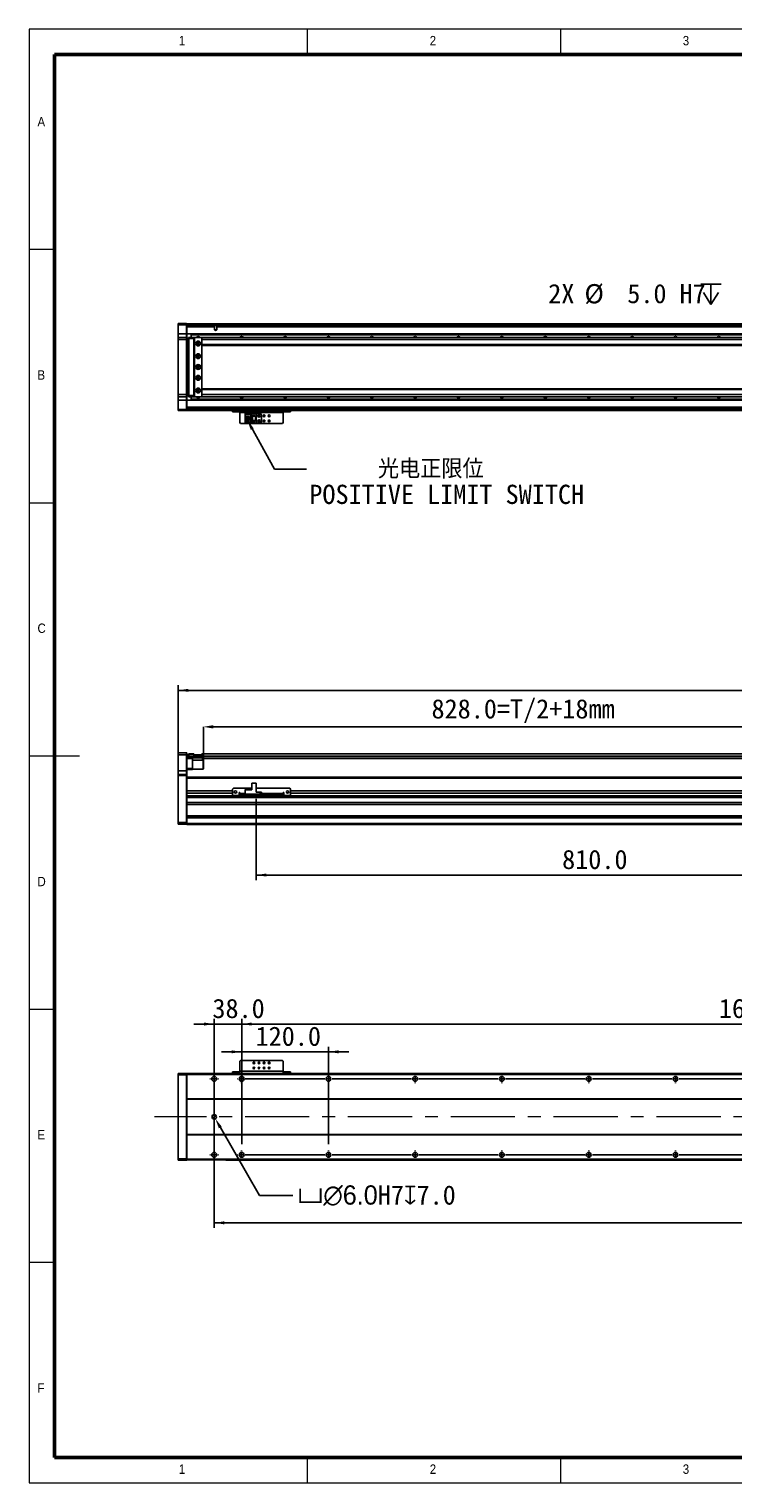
# Model space of a CAD drawing. Header units: millimetres. Extents: x 35 to 2905, y 35 to 2044.
# Tile 1 of 6: x 35 to 1009, y 35 to 2044. Entities that reach past the tile are written whole.
import ezdxf

# ---------------------------------------------------------------- set-up
doc = ezdxf.new("R2010")
doc.units = ezdxf.units.MM
doc.header["$LTSCALE"] = 7
doc.header["$PDSIZE"] = -1
doc.linetypes.add('CENTERX2', pattern=[20.32, 12.7, -2.54, 2.54, -2.54])
doc.layers.add('DIMNS', color=7, linetype='Continuous')
doc.styles.add('SLDTEXTSTYLE1', font='Gothic.ttf', dxfattribs={"width": 0.913})
doc.styles.add('SLDTEXTSTYLE8', font='txt')
doc.styles.add('SLDTEXTSTYLE9', font='txt', dxfattribs={"bigfont": 'bigfont'})
doc.dimstyles.new('SLDDIMSTYLE0', dxfattribs={"dimtxt": 26.6, "dimasz": 14, "dimexe": 0, "dimexo": 0.0625, "dimgap": 6.65, "dimtad": 2, "dimdec": 1, "dimrnd": 1e-09, "dimzin": 4, "dimdsep": 46, "dimtxsty": 'SLDTEXTSTYLE8', "dimsah": 1, "dimcen": 0.09, "dimadec": 0, "dimazin": 1, "dimtfac": 1, "dimtdec": 1, "dimtofl": 0, "dimtmove": 0, "dimatfit": 3, "dimfxl": 0, "dimfrac": 2, "dimtolj": 1, "dimtzin": 12, "dimarcsym": 0})
doc.dimstyles.new('SLDDIMSTYLE1', dxfattribs={"dimtxt": 26.6, "dimasz": 14, "dimexe": 0, "dimexo": 0.0625, "dimgap": 6.65, "dimtad": 2, "dimdec": 1, "dimrnd": 1e-09, "dimzin": 4, "dimdsep": 46, "dimtxsty": 'SLDTEXTSTYLE8', "dimsah": 1, "dimcen": 0.09, "dimadec": 0, "dimazin": 1, "dimtfac": 1, "dimtdec": 1, "dimtmove": 0, "dimatfit": 0, "dimfxl": 0, "dimfrac": 2, "dimtolj": 1, "dimtzin": 12, "dimarcsym": 0})
doc.dimstyles.new('SLDDIMSTYLE3', dxfattribs={"dimtxt": 0.18, "dimasz": 14, "dimexe": 0, "dimexo": 0.0625, "dimgap": 0, "dimtad": 0, "dimtih": 1, "dimtoh": 1, "dimdec": 0, "dimrnd": 1e-09, "dimzin": 0, "dimdsep": 46, "dimtxsty": 'Standard', "dimsah": 1, "dimcen": 0.09, "dimadec": 0, "dimazin": 0, "dimtfac": 14, "dimtdec": 0, "dimtofl": 0, "dimtmove": 0, "dimatfit": 3, "dimfxl": 0, "dimfrac": 2, "dimtolj": 1, "dimtzin": 0, "dimarcsym": 0})
doc.dimstyles.new('SLDDIMSTYLE4', dxfattribs={"dimtxt": 26.6, "dimasz": 14, "dimexe": 0, "dimexo": 0.0625, "dimgap": 6.65, "dimtad": 0, "dimtih": 1, "dimtoh": 1, "dimdec": 1, "dimrnd": 1e-09, "dimzin": 4, "dimdsep": 46, "dimtxsty": 'SLDTEXTSTYLE8', "dimsah": 1, "dimcen": 0, "dimadec": 0, "dimazin": 1, "dimtfac": 1, "dimtdec": 1, "dimtofl": 0, "dimtmove": 0, "dimatfit": 3, "dimfxl": 0, "dimfrac": 2, "dimtolj": 1, "dimtzin": 12, "dimarcsym": 0})

# ---------------------------------------------------------------- blocks, each defined once
blk = doc.blocks.new('_D')
at = {"layer": 'DIMNS'}
for p, q in [((241.1, 1021.4), (241.1, 1137.2)), ((241.1, 1130.2), (2097.1, 1130.2)), ((2097.1, 1021.4), (2097.1, 1137.2))]:
    blk.add_line(p, q, dxfattribs=at)
for points in [[(241.1, 1130.2), (255.1, 1128.1), (255.1, 1132.3)], [(2097.1, 1130.2), (2083.1, 1132.3), (2083.1, 1128.1)]]:
    blk.add_solid(points, dxfattribs=at)
at = {"layer": 'DIMNS', "insert": (1118.9, 1165.1), "char_height": 26.6, "attachment_point": 1, "style": 'SLDTEXTSTYLE8'}
blk.add_mtext('1856.0', dxfattribs=at)
blk = doc.blocks.new('_D_1')
at = {"layer": 'Defpoints', "color": 0}
for p in [(1104.1, 1079.8), (276.1, 1033.2), (1104.1, 1040)]:
    blk.add_point(p, dxfattribs=at)
at = {"layer": 'DIMNS', "color": 0, "lineweight": -2}
for p, q in [((276.1, 1033.3), (276.1, 1079.8)), ((290.1, 1079.8), (1090.1, 1079.8)), ((1104.1, 1040.1), (1104.1, 1079.8))]:
    blk.add_line(p, q, dxfattribs=at)
at = {"layer": 'DIMNS', "color": 0}
for points in [[(290.1, 1082.1), (290.1, 1077.5), (276.1, 1079.8)], [(1090.1, 1082.1), (1090.1, 1077.5), (1104.1, 1079.8)]]:
    blk.add_solid(points, dxfattribs=at)
at = {"layer": 'DIMNS', "color": 0, "insert": (718.3, 1118), "char_height": 26.6, "attachment_point": 2, "style": 'SLDTEXTSTYLE8'}
blk.add_mtext('\\A1;828.0=T/2+18mm', dxfattribs=at)
blk = doc.blocks.new('_D_4')
at = {"layer": 'DIMNS'}
for p, q in [((1159.1, 987.6), (1159.1, 868)), ((349.1, 980.5), (349.1, 868)), ((349.1, 875), (1159.1, 875))]:
    blk.add_line(p, q, dxfattribs=at)
for points in [[(349.1, 875), (363.1, 872.9), (363.1, 877.1)], [(1159.1, 875), (1145.1, 877.1), (1145.1, 872.9)]]:
    blk.add_solid(points, dxfattribs=at)
at = {"layer": 'DIMNS', "insert": (772.3, 909.9), "char_height": 26.6, "attachment_point": 1, "style": 'SLDTEXTSTYLE8'}
blk.add_mtext('810.0', dxfattribs=at)
blk = doc.blocks.new('_D_13')
at = {"layer": 'DIMNS'}
for p, q in [((291.1, 532), (291.1, 387.4)), ((2047.1, 526.4), (2047.1, 387.4)), ((291.1, 394.4), (2047.1, 394.4))]:
    blk.add_line(p, q, dxfattribs=at)
for points in [[(291.1, 394.4), (305.1, 392.3), (305.1, 396.5)], [(2047.1, 394.4), (2033.1, 396.5), (2033.1, 392.3)]]:
    blk.add_solid(points, dxfattribs=at)
at = {"layer": 'DIMNS', "insert": (1133.8, 429.3), "char_height": 26.6, "attachment_point": 1, "style": 'SLDTEXTSTYLE8'}
blk.add_mtext('1756.0', dxfattribs=at)
blk = doc.blocks.new('_D_15')
at = {"layer": 'Defpoints', "color": 0}
for p in [(289.6, 543.5), (292.6, 538.3)]:
    blk.add_point(p, dxfattribs=at)
at = {"layer": 'DIMNS', "color": 0, "lineweight": -2}
for p, q in [((353.7, 432.4), (299.6, 526.1)), ((399.9, 432.4), (353.7, 432.4))]:
    blk.add_line(p, q, dxfattribs=at)
at = {"layer": 'DIMNS', "color": 0}
blk.add_solid([(301.6, 527.3), (297.5, 525), (292.6, 538.3)], dxfattribs=at)
at = {"layer": 'DIMNS', "color": 0, "insert": (406.5, 446.2), "char_height": 26.6, "attachment_point": 1, "style": 'SLDTEXTSTYLE8'}
blk.add_mtext('\\A1;{\\fGDT|b0|i0|c134|p2;v\\fMS PGothic|b0|i0|c128|p34;∅6.0}H7{\\fGDT|b0|i0|c134|p2;x}7.0', dxfattribs=at)
blk = doc.blocks.new('_D_18')
at = {"layer": 'DIMNS'}
for p, q in [((329.1, 608.1), (329.1, 676.1)), ((329.1, 669.1), (2009.1, 669.1)), ((2009.1, 608.1), (2009.1, 676.1))]:
    blk.add_line(p, q, dxfattribs=at)
for points in [[(329.1, 669.1), (343.1, 667), (343.1, 671.2)], [(2009.1, 669.1), (1995.1, 671.2), (1995.1, 667)]]:
    blk.add_solid(points, dxfattribs=at)
at = {"layer": 'DIMNS', "char_height": 26.6, "attachment_point": 1, "style": 'SLDTEXTSTYLE8'}
for s, insert in [('1680.0', (989.1, 704)), ('=14×120.0(PITCH)', (1093.1, 704))]:
    blk.add_mtext(s, dxfattribs=dict(at, insert=insert))
blk = doc.blocks.new('_D_19')
at = {"layer": 'DIMNS'}
for p, q in [((291.1, 669.1), (263.1, 669.1)), ((291.1, 503.1), (291.1, 676.1)), ((329.1, 669.1), (291.1, 669.1)), ((329.1, 503.1), (329.1, 676.1)), ((329.1, 669.1), (357.1, 669.1))]:
    blk.add_line(p, q, dxfattribs=at)
for points in [[(291.1, 669.1), (277.1, 671.2), (277.1, 667)], [(329.1, 669.1), (343.1, 667), (343.1, 671.2)]]:
    blk.add_solid(points, dxfattribs=at)
at = {"layer": 'DIMNS', "insert": (288.6, 704), "char_height": 26.6, "attachment_point": 1, "style": 'SLDTEXTSTYLE8'}
blk.add_mtext('38.0', dxfattribs=at)
blk = doc.blocks.new('_D_21')
at = {"layer": 'DIMNS'}
for p, q in [((329.1, 630.7), (301.1, 630.7)), ((329.1, 503.1), (329.1, 637.7)), ((329.1, 630.7), (449.1, 630.7)), ((449.1, 503.1), (449.1, 637.7)), ((449.1, 630.7), (477.1, 630.7))]:
    blk.add_line(p, q, dxfattribs=at)
for points in [[(329.1, 630.7), (315.1, 632.8), (315.1, 628.6)], [(449.1, 630.7), (463.1, 628.6), (463.1, 632.8)]]:
    blk.add_solid(points, dxfattribs=at)
at = {"layer": 'DIMNS', "insert": (348.3, 665.6), "char_height": 26.6, "attachment_point": 1, "style": 'SLDTEXTSTYLE8'}
blk.add_mtext('120.0', dxfattribs=at)
blk = doc.blocks.new('SW_CENTERMARKSYMBOL_1')
at = {"layer": 'DIMNS', "color": 0}
for p, q in [((-5.08, 105), (-5.84, 105)), ((0, 105), (-2.54, 105)), ((0, 110.08), (0, 110.84)), ((0, 105), (0, 107.54)), ((0, 105), (0, 102.46)), ((0, 105), (2.54, 105)), ((5.08, 105), (5.84, 105)), ((152.92, 105), (152.16, 105)), ((158, 105), (155.46, 105)), ((158, 110.08), (158, 110.84)), ((158, 105), (158, 107.54)), ((158, 105), (158, 102.46)), ((158, 105), (160.54, 105)), ((163.08, 105), (163.84, 105)), ((0, 99.92), (0, 99.16)), ((158, 99.92), (158, 99.16)), ((-5.08, 0), (-5.84, 0)), ((0, 0), (-2.54, 0)), ((0, 5.08), (0, 5.84)), ((0, 0), (0, 2.54)), ((0, 0), (0, -2.54)), ((0, 0), (2.54, 0)), ((5.08, 0), (5.84, 0)), ((0, -5.08), (0, -5.84))]:
    blk.add_line(p, q, dxfattribs=at)
blk = doc.blocks.new('SW_CENTERMARKSYMBOL_2')
at = {"layer": 'DIMNS', "color": 0}
for p, q in [((-125.08, 0), (-125.84, 0)), ((-120, 0), (-122.54, 0)), ((-120, 5.08), (-120, 5.84)), ((-120, 0), (-120, 2.54)), ((-120, 0), (-120, -2.54)), ((-120, 0), (-117.46, 0)), ((-114.92, 0), (-5.08, 0)), ((-5.08, 0), (-5.84, 0)), ((0, 0), (-2.54, 0)), ((0, 0), (-2.54, 0)), ((0, 5.08), (0, 5.84)), ((0, 0), (0, 2.54)), ((0, 0), (0, 2.54)), ((0, 0), (0, -2.54)), ((0, 0), (2.54, 0)), ((0, 0), (0, -2.54)), ((0, 0), (2.54, 0)), ((5.08, 0), (5.84, 0)), ((5.08, 0), (114.92, 0)), ((114.92, 0), (114.16, 0)), ((120, 0), (117.46, 0)), ((120, 0), (117.46, 0)), ((120, 0), (117.46, 0)), ((120, 5.08), (120, 5.84)), ((120, 0), (120, 2.54)), ((120, 0), (120, 2.54)), ((120, 0), (120, 2.54)), ((120, 0), (120, -2.54)), ((120, 0), (122.54, 0)), ((120, 0), (120, -2.54)), ((120, 0), (122.54, 0)), ((120, 0), (120, -2.54)), ((120, 0), (122.54, 0)), ((125.08, 0), (125.84, 0)), ((125.08, 0), (234.92, 0)), ((234.92, 0), (234.16, 0)), ((240, 0), (237.46, 0)), ((240, 0), (237.46, 0)), ((240, 0), (237.46, 0)), ((240, 0), (237.46, 0)), ((240, 5.08), (240, 5.84)), ((240, 0), (240, 2.54)), ((240, 0), (240, 2.54)), ((240, 0), (240, 2.54)), ((240, 0), (240, 2.54)), ((240, 0), (240, -2.54)), ((240, 0), (242.54, 0)), ((240, 0), (240, -2.54)), ((240, 0), (242.54, 0)), ((240, 0), (240, -2.54)), ((240, 0), (242.54, 0)), ((240, 0), (240, -2.54)), ((240, 0), (242.54, 0)), ((245.08, 0), (245.84, 0)), ((245.08, 0), (354.92, 0)), ((354.92, 0), (354.16, 0)), ((360, 0), (357.46, 0)), ((360, 0), (357.46, 0)), ((360, 0), (357.46, 0)), ((360, 0), (357.46, 0)), ((360, 0), (357.46, 0)), ((360, 5.08), (360, 5.84)), ((360, 0), (360, 2.54)), ((360, 0), (360, 2.54)), ((360, 0), (360, 2.54)), ((360, 0), (360, 2.54)), ((360, 0), (360, 2.54)), ((360, 0), (360, -2.54)), ((360, 0), (362.54, 0)), ((360, 0), (360, -2.54)), ((360, 0), (362.54, 0)), ((360, 0), (360, -2.54)), ((360, 0), (362.54, 0)), ((360, 0), (360, -2.54)), ((360, 0), (362.54, 0)), ((360, 0), (360, -2.54)), ((360, 0), (362.54, 0)), ((365.08, 0), (365.84, 0)), ((365.08, 0), (474.92, 0)), ((474.92, 0), (474.16, 0)), ((480, 0), (477.46, 0)), ((480, 0), (477.46, 0)), ((480, 0), (477.46, 0)), ((480, 0), (477.46, 0)), ((480, 0), (477.46, 0)), ((480, 0), (477.46, 0)), ((480, 5.08), (480, 5.84)), ((480, 0), (480, 2.54)), ((480, 0), (480, 2.54)), ((480, 0), (480, 2.54)), ((480, 0), (480, 2.54)), ((480, 0), (480, 2.54)), ((480, 0), (480, 2.54)), ((480, 0), (480, -2.54)), ((480, 0), (482.54, 0)), ((480, 0), (480, -2.54)), ((480, 0), (482.54, 0)), ((480, 0), (480, -2.54)), ((480, 0), (482.54, 0)), ((480, 0), (480, -2.54)), ((480, 0), (482.54, 0)), ((480, 0), (480, -2.54)), ((480, 0), (482.54, 0)), ((480, 0), (480, -2.54)), ((480, 0), (482.54, 0)), ((485.08, 0), (485.84, 0)), ((485.08, 0), (594.92, 0)), ((-120, -5.08), (-120, -5.84)), ((0, -5.08), (0, -5.84)), ((120, -5.08), (120, -5.84)), ((240, -5.08), (240, -5.84)), ((360, -5.08), (360, -5.84)), ((480, -5.08), (480, -5.84))]:
    blk.add_line(p, q, dxfattribs=at)
blk = doc.blocks.new('SW_CENTERMARKSYMBOL_3')
at = {"layer": 'DIMNS', "color": 0}
for p, q in [((-245.08, 0), (-245.84, 0)), ((-240, 0), (-242.54, 0)), ((-240, 5.08), (-240, 5.84)), ((-240, 0), (-240, 2.54)), ((-240, 0), (-240, -2.54)), ((-240, 0), (-237.46, 0)), ((-234.92, 0), (-125.08, 0)), ((-125.08, 0), (-125.84, 0)), ((-120, 0), (-122.54, 0)), ((-120, 0), (-122.54, 0)), ((-120, 5.08), (-120, 5.84)), ((-120, 0), (-120, 2.54)), ((-120, 0), (-120, 2.54)), ((-120, 0), (-120, -2.54)), ((-120, 0), (-117.46, 0)), ((-120, 0), (-120, -2.54)), ((-120, 0), (-117.46, 0)), ((-114.92, 0), (-114.16, 0)), ((-114.92, 0), (-5.08, 0)), ((-5.08, 0), (-5.84, 0)), ((0, 0), (-2.54, 0)), ((0, 0), (-2.54, 0)), ((0, 0), (-2.54, 0)), ((0, 5.08), (0, 5.84)), ((0, 0), (0, 2.54)), ((0, 0), (0, 2.54)), ((0, 0), (0, 2.54)), ((0, 0), (0, -2.54)), ((0, 0), (2.54, 0)), ((0, 0), (0, -2.54)), ((0, 0), (2.54, 0)), ((0, 0), (0, -2.54)), ((0, 0), (2.54, 0)), ((5.08, 0), (5.84, 0)), ((5.08, 0), (114.92, 0)), ((114.92, 0), (114.16, 0)), ((120, 0), (117.46, 0)), ((120, 0), (117.46, 0)), ((120, 0), (117.46, 0)), ((120, 0), (117.46, 0)), ((120, 5.08), (120, 5.84)), ((120, 0), (120, 2.54)), ((120, 0), (120, 2.54)), ((120, 0), (120, 2.54)), ((120, 0), (120, 2.54)), ((120, 0), (120, -2.54)), ((120, 0), (122.54, 0)), ((120, 0), (120, -2.54)), ((120, 0), (122.54, 0)), ((120, 0), (120, -2.54)), ((120, 0), (122.54, 0)), ((120, 0), (120, -2.54)), ((120, 0), (122.54, 0)), ((125.08, 0), (125.84, 0)), ((125.08, 0), (234.92, 0)), ((234.92, 0), (234.16, 0)), ((240, 0), (237.46, 0)), ((240, 0), (237.46, 0)), ((240, 0), (237.46, 0)), ((240, 0), (237.46, 0)), ((240, 0), (237.46, 0)), ((240, 5.08), (240, 5.84)), ((240, 0), (240, 2.54)), ((240, 0), (240, 2.54)), ((240, 0), (240, 2.54)), ((240, 0), (240, 2.54)), ((240, 0), (240, 2.54)), ((240, 0), (240, -2.54)), ((240, 0), (242.54, 0)), ((240, 0), (240, -2.54)), ((240, 0), (242.54, 0)), ((240, 0), (240, -2.54)), ((240, 0), (242.54, 0)), ((240, 0), (240, -2.54)), ((240, 0), (242.54, 0)), ((240, 0), (240, -2.54)), ((240, 0), (242.54, 0)), ((245.08, 0), (245.84, 0)), ((245.08, 0), (354.92, 0)), ((354.92, 0), (354.16, 0)), ((360, 0), (357.46, 0)), ((360, 0), (357.46, 0)), ((360, 0), (357.46, 0)), ((360, 0), (357.46, 0)), ((360, 0), (357.46, 0)), ((360, 0), (357.46, 0)), ((360, 5.08), (360, 5.84)), ((360, 0), (360, 2.54)), ((360, 0), (360, 2.54)), ((360, 0), (360, 2.54)), ((360, 0), (360, 2.54)), ((360, 0), (360, 2.54)), ((360, 0), (360, 2.54)), ((360, 0), (360, -2.54)), ((360, 0), (362.54, 0)), ((360, 0), (360, -2.54)), ((360, 0), (362.54, 0)), ((360, 0), (360, -2.54)), ((360, 0), (362.54, 0)), ((360, 0), (360, -2.54)), ((360, 0), (362.54, 0)), ((360, 0), (360, -2.54)), ((360, 0), (362.54, 0)), ((360, 0), (360, -2.54)), ((360, 0), (362.54, 0)), ((365.08, 0), (365.84, 0)), ((365.08, 0), (474.92, 0)), ((-240, -5.08), (-240, -5.84)), ((-120, -5.08), (-120, -5.84)), ((0, -5.08), (0, -5.84)), ((120, -5.08), (120, -5.84)), ((240, -5.08), (240, -5.84)), ((360, -5.08), (360, -5.84))]:
    blk.add_line(p, q, dxfattribs=at)
blk = doc.blocks.new('SW_DOWELSYMBOL_0')
at = {"linetype": 'Continuous', "lineweight": 18}
h = blk.add_hatch(color=0, dxfattribs=at)
edge = h.paths.add_edge_path(flags=0)
edge.add_arc((0, 0), 3, 180, 270)
edge.add_line((0, -3), (0, 0))
edge.add_line((0, 0), (-3, 0))
h = blk.add_hatch(color=0, dxfattribs=at)
edge = h.paths.add_edge_path(flags=0)
edge.add_arc((0, 0), 3, 0, 90)
edge.add_line((0, 3), (0, 0))
edge.add_line((0, 0), (3, 0))
at = {"layer": 'DIMNS', "color": 0}
blk.add_circle((0, 0), 3, dxfattribs=at)
blk = doc.blocks.new('SW_SYMBOL_HOLE_DEPTH')
at = {"layer": 'DIMNS', "color": 0}
for p, q in [((0, 6125), (5600, 6125)), ((2800, 6125), (2800, 525)), ((700, 3885), (2800, 525)), ((4900, 3885), (2800, 525))]:
    blk.add_line(p, q, dxfattribs=at)
blk = doc.blocks.new('_D_23')
at = {"layer": 'DIMNS'}
for p, q in [((1087.1, 1678.4), (1059.1, 1678.4)), ((1154.6, 1628.5), (1087.1, 1678.4))]:
    blk.add_line(p, q, dxfattribs=at)
blk.add_solid([(1154.6, 1628.5), (1144.6, 1638.5), (1142.1, 1635.1)], dxfattribs=at)
at = {"layer": 'DIMNS', "xscale": 0.004985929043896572, "yscale": 0.004985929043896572, "zscale": 0.004985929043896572}
blk.add_blockref('SW_SYMBOL_HOLE_DEPTH', (964.2, 1660.8), dxfattribs=at)
at = {"layer": 'DIMNS', "char_height": 26.6, "attachment_point": 1, "style": 'SLDTEXTSTYLE8'}
for s, insert in [('2X ', (753.1, 1691.8)), ('%%c', (803.2, 1691.6)), (' 5.0 H7 ', (844.3, 1691.8)), (' 7.0', (1003.1, 1691.8))]:
    blk.add_mtext(s, dxfattribs=dict(at, insert=insert))
blk = doc.blocks.new('SW_NOTE_5')
at = {"layer": 'DIMNS', "color": 0, "char_height": 26.6, "attachment_point": 1}
for s, insert, style in [('    光电正限位', (3.9, 13.8), 'SLDTEXTSTYLE9'), ('POSITIVE LIMIT SWITCH', (3.9, -21.4), 'SLDTEXTSTYLE8')]:
    blk.add_mtext(s, dxfattribs=dict(at, insert=insert, style=style))

msp = doc.modelspace()

# ---------------------------------------------------------------- linework, layer by layer
at = {"color": 7, "linetype": 'Continuous', "lineweight": 18}
for p, q in [((2905, 2044), (35, 2044)), ((35, 2044), (35, 35)), ((420, 2009), (420, 2044)), ((770, 2044), (770, 2009)), ((70, 2009), (2870, 2009)), ((70, 2009), (70, 70)), ((70, 1739.5), (35, 1739.5)), ((35, 1389.5), (70, 1389.5)), ((35, 1039.5), (105, 1039.5)), ((35, 689.5), (70, 689.5)), ((70, 339.5), (35, 339.5)), ((70, 70), (2870, 70)), ((420, 35), (420, 70)), ((770, 70), (770, 35)), ((861, 70), (2870, 70)), ((35, 35), (2905, 35))]:
    msp.add_line(p, q, dxfattribs=at)
at = {"color": 7, "linetype": 'Continuous', "lineweight": 50}
for p, q in [((2870, 2009), (70, 2009)), ((70, 2009), (70, 70)), ((70, 70), (2870, 70))]:
    msp.add_line(p, q, dxfattribs=at)
at = {"color": 7, "linetype": 'Continuous', "lineweight": 25}
for p, q in [((241.06, 1636.68), (241.36, 1636.98)), ((241.06, 1635.48), (241.06, 1636.68)), ((241.06, 1635.48), (241.36, 1635.48)), ((241.06, 1622.98), (241.06, 1635.48)), ((241.36, 1636.98), (241.36, 1635.48)), ((241.36, 1636.98), (252.76, 1636.98)), ((241.36, 1635.48), (241.36, 1622.98)), ((252.76, 1635.48), (241.36, 1635.48)), ((252.76, 1635.48), (252.76, 1636.98)), ((252.76, 1636.98), (253.06, 1636.68)), ((252.76, 1622.98), (252.76, 1635.48)), ((252.76, 1635.48), (253.06, 1635.48)), ((253.06, 1636.68), (253.06, 1635.48)), ((253.06, 1636.48), (1129.56, 1636.48)), ((253.06, 1635.48), (253.06, 1622.98)), ((1129.56, 1634.49), (253.06, 1634.49)), ((291.42, 1632.49), (253.06, 1632.49)), ((291.42, 1628.38), (291.42, 1632.49)), ((294.7, 1628.38), (291.42, 1628.38)), ((294.7, 1632.49), (294.7, 1628.38)), ((307.06, 1636.78), (1129.56, 1636.78)), ((307.06, 1636.78), (307.06, 1636.58)), ((307.06, 1636.58), (1129.56, 1636.58)), ((307.06, 1636.48), (307.06, 1636.58)), ((241.06, 1622.98), (241.36, 1622.98)), ((241.06, 1617.68), (241.06, 1622.98)), ((241.36, 1617.98), (241.06, 1617.68)), ((241.06, 1614.98), (241.06, 1617.68)), ((241.06, 1538.98), (241.06, 1614.98)), ((241.36, 1614.98), (241.06, 1614.98)), ((241.36, 1622.98), (241.36, 1617.98)), ((252.76, 1622.98), (241.36, 1622.98)), ((241.36, 1617.98), (241.36, 1614.98)), ((241.36, 1617.98), (252.76, 1617.98)), ((241.36, 1614.98), (241.36, 1538.98)), ((252.76, 1614.98), (241.36, 1614.98)), ((252.76, 1617.98), (252.76, 1622.98)), ((252.76, 1622.98), (253.06, 1622.98)), ((252.76, 1614.98), (252.76, 1617.98)), ((252.76, 1617.98), (253.06, 1617.68)), ((252.76, 1538.98), (252.76, 1614.98)), ((252.76, 1614.98), (253.06, 1614.98)), ((259.06, 1622.99), (253.06, 1622.99)), ((253.06, 1622.98), (253.06, 1617.68)), ((253.06, 1617.68), (253.06, 1614.98)), ((253.06, 1616.48), (255.56, 1616.48)), ((255.56, 1615.48), (253.06, 1615.48)), ((253.06, 1614.98), (253.06, 1538.98)), ((255.56, 1617.68), (255.86, 1617.98)), ((255.56, 1616.48), (255.56, 1617.68)), ((255.56, 1537.48), (255.56, 1616.48)), ((255.56, 1616.48), (255.86, 1616.48)), ((255.86, 1617.98), (255.86, 1616.48)), ((255.86, 1617.98), (263.06, 1617.98)), ((255.86, 1616.48), (255.86, 1537.48)), ((263.06, 1616.48), (255.86, 1616.48)), ((259.06, 1622.99), (1104.06, 1622.99)), ((259.06, 1622.99), (259.06, 1622.7)), ((259.06, 1622.7), (1104.06, 1622.7)), ((259.06, 1622.7), (259.06, 1621.8)), ((259.06, 1621.8), (1104.06, 1621.8)), ((259.06, 1621.8), (259.06, 1621.5)), ((259.06, 1621.5), (1104.06, 1621.5)), ((259.06, 1621.5), (259.06, 1617.98)), ((263.06, 1617.98), (263.06, 1616.48)), ((263.06, 1617.98), (264.56, 1617.98)), ((264.26, 1617.68), (263.06, 1617.68)), ((263.06, 1616.48), (263.06, 1537.48)), ((264.06, 1615.98), (263.56, 1615.98)), ((263.56, 1615.98), (263.56, 1537.98)), ((264.56, 1617.98), (264.06, 1617.48)), ((264.06, 1617.48), (264.06, 1536.48)), ((273.56, 1617.98), (264.56, 1617.98)), ((270.21, 1609.98), (267.92, 1609.98)), ((274.06, 1617.48), (273.56, 1617.98)), ((2064.56, 1617.98), (274.06, 1617.98)), ((274.06, 1617.98), (274.06, 1617.48)), ((274.06, 1617.35), (274.06, 1617.48)), ((274.06, 1617.35), (274.06, 1614.98)), ((2065.06, 1614.98), (274.06, 1614.98)), ((274.06, 1614.98), (274.06, 1607.98)), ((2065.06, 1607.98), (274.06, 1607.98)), ((274.06, 1607.98), (274.06, 1606.98)), ((253.06, 1592.48), (255.56, 1592.48)), ((255.56, 1591.48), (253.06, 1591.48)), ((274.06, 1606.98), (2065.06, 1606.98)), ((274.06, 1546.98), (274.06, 1606.98)), ((253.06, 1562.48), (255.56, 1562.48)), ((255.56, 1561.48), (253.06, 1561.48)), ((2065.06, 1546.98), (274.06, 1546.98)), ((274.06, 1545.98), (274.06, 1546.98)), ((241.06, 1536.28), (241.06, 1538.98)), ((241.36, 1538.98), (241.06, 1538.98)), ((241.36, 1535.98), (241.06, 1536.28)), ((241.06, 1530.98), (241.06, 1536.28)), ((241.36, 1530.98), (241.06, 1530.98)), ((241.06, 1518.48), (241.06, 1530.98)), ((241.36, 1538.98), (241.36, 1535.98)), ((241.36, 1538.98), (252.76, 1538.98)), ((252.76, 1535.98), (241.36, 1535.98)), ((241.36, 1535.98), (241.36, 1530.98)), ((252.76, 1530.98), (241.36, 1530.98)), ((241.36, 1530.98), (241.36, 1518.48)), ((252.76, 1535.98), (252.76, 1538.98)), ((252.76, 1538.98), (253.06, 1538.98)), ((252.76, 1535.98), (253.06, 1536.28)), ((252.76, 1530.98), (252.76, 1535.98)), ((253.06, 1530.98), (252.76, 1530.98)), ((252.76, 1518.48), (252.76, 1530.98)), ((253.06, 1538.98), (253.06, 1536.28)), ((253.06, 1538.48), (255.56, 1538.48)), ((255.56, 1537.48), (253.06, 1537.48)), ((253.06, 1536.28), (253.06, 1530.98)), ((253.06, 1530.98), (253.06, 1518.48)), ((259.06, 1530.98), (253.06, 1530.98)), ((255.56, 1536.28), (255.56, 1537.48)), ((255.56, 1537.48), (255.86, 1537.48)), ((255.56, 1536.28), (255.86, 1535.98)), ((255.86, 1537.48), (255.86, 1535.98)), ((255.86, 1537.48), (263.06, 1537.48)), ((263.06, 1535.98), (255.86, 1535.98)), ((259.06, 1535.98), (259.06, 1532.46)), ((259.06, 1532.46), (1104.06, 1532.46)), ((259.06, 1532.46), (259.06, 1532.17)), ((259.06, 1532.17), (1104.06, 1532.17)), ((259.06, 1532.17), (259.06, 1531.27)), ((259.06, 1531.27), (1104.06, 1531.27)), ((259.06, 1531.27), (259.06, 1530.98)), ((259.06, 1530.98), (1104.06, 1530.98)), ((263.06, 1537.48), (263.06, 1535.98)), ((263.06, 1536.28), (264.26, 1536.28)), ((264.56, 1535.98), (263.06, 1535.98)), ((263.56, 1537.98), (264.06, 1537.98)), ((264.06, 1536.48), (264.56, 1535.98)), ((264.56, 1535.98), (273.56, 1535.98)), ((267.92, 1543.98), (270.21, 1543.98)), ((273.56, 1535.98), (274.06, 1536.48)), ((274.06, 1545.98), (2065.06, 1545.98)), ((274.06, 1538.98), (274.06, 1545.98)), ((274.06, 1538.98), (2065.06, 1538.98)), ((274.06, 1536.62), (274.06, 1538.98)), ((274.06, 1536.48), (274.06, 1536.62)), ((274.06, 1535.98), (274.06, 1536.48)), ((274.06, 1535.98), (2064.56, 1535.98)), ((241.36, 1518.48), (241.06, 1518.48)), ((241.06, 1517.28), (241.06, 1518.48)), ((241.36, 1516.98), (241.06, 1517.28)), ((241.36, 1518.48), (241.36, 1516.98)), ((241.36, 1518.48), (252.76, 1518.48)), ((252.76, 1516.98), (241.36, 1516.98)), ((252.76, 1516.98), (252.76, 1518.48)), ((253.06, 1518.48), (252.76, 1518.48)), ((253.06, 1517.28), (252.76, 1516.98)), ((1159.06, 1519.48), (253.06, 1519.48)), ((253.06, 1518.48), (253.06, 1517.28)), ((253.06, 1517.28), (253.06, 1516.98)), ((1159.06, 1516.98), (253.06, 1516.98)), ((316.56, 1514.98), (316.56, 1516.98)), ((317.56, 1514.98), (316.56, 1514.98)), ((317.56, 1516.98), (317.56, 1514.98)), ((395.56, 1514.98), (317.56, 1514.98)), ((326.56, 1514.98), (326.56, 1513.98)), ((326.56, 1513.98), (386.56, 1513.98)), ((326.56, 1500.18), (326.56, 1513.98)), ((333.86, 1511.88), (333.86, 1512.68)), ((333.86, 1512.68), (343.06, 1512.68)), ((342.16, 1511.88), (333.86, 1511.88)), ((333.86, 1511.88), (333.86, 1511.38)), ((341.66, 1511.38), (333.86, 1511.38)), ((333.86, 1508.78), (333.86, 1511.38)), ((333.86, 1508.78), (340.06, 1508.78)), ((333.86, 1503.18), (333.86, 1508.78)), ((335.16, 1503.18), (335.16, 1508.78)), ((335.66, 1508.43), (335.66, 1508.78)), ((340.06, 1508.43), (335.66, 1508.43)), ((335.66, 1503.53), (335.66, 1508.43)), ((336.62, 1506.78), (336.62, 1505.18)), ((338.46, 1506.78), (336.62, 1506.78)), ((338.46, 1506.78), (338.46, 1505.18)), ((340.06, 1508.78), (340.06, 1503.18)), ((341.66, 1511.38), (342.16, 1511.88)), ((341.66, 1500.58), (341.66, 1511.38)), ((342.16, 1500.08), (342.16, 1511.88)), ((343.06, 1512.68), (343.06, 1508.98)), ((343.06, 1512.68), (349.06, 1512.68)), ((343.06, 1508.98), (349.06, 1508.98)), ((343.06, 1508.98), (343.06, 1502.98)), ((343.56, 1508.98), (343.56, 1502.98)), ((343.86, 1508.98), (343.86, 1502.98)), ((345.46, 1511.18), (345.66, 1511.18)), ((346.06, 1509.98), (345.46, 1511.18)), ((345.66, 1511.58), (346.46, 1511.58)), ((345.66, 1511.18), (345.66, 1511.58)), ((346.66, 1511.18), (346.06, 1509.98)), ((346.46, 1511.58), (346.46, 1511.18)), ((346.46, 1511.18), (346.66, 1511.18)), ((348.26, 1502.98), (348.26, 1508.98)), ((348.56, 1502.98), (348.56, 1508.98)), ((349.06, 1512.68), (349.06, 1508.98)), ((349.06, 1512.68), (354.56, 1512.68)), ((349.06, 1508.98), (349.06, 1502.98)), ((356.56, 1510.68), (356.56, 1501.28)), ((386.56, 1513.98), (386.56, 1514.98)), ((386.56, 1513.98), (386.56, 1500.18)), ((395.56, 1514.98), (395.56, 1516.98)), ((396.56, 1514.98), (395.56, 1514.98)), ((396.56, 1516.98), (396.56, 1514.98)), ((326.56, 1500.18), (327.56, 1499.18)), ((385.56, 1499.18), (327.56, 1499.18)), ((340.06, 1503.18), (333.86, 1503.18)), ((333.86, 1500.58), (333.86, 1503.18)), ((333.86, 1500.58), (341.66, 1500.58)), ((333.86, 1500.58), (333.86, 1500.08)), ((333.86, 1500.08), (342.16, 1500.08)), ((333.86, 1499.28), (333.86, 1500.08)), ((343.06, 1499.28), (333.86, 1499.28)), ((335.66, 1503.18), (335.66, 1503.53)), ((335.66, 1503.53), (340.06, 1503.53)), ((336.62, 1505.18), (338.46, 1505.18)), ((342.16, 1500.08), (341.66, 1500.58)), ((343.06, 1502.98), (343.06, 1499.28)), ((349.06, 1502.98), (343.06, 1502.98)), ((349.06, 1499.28), (343.06, 1499.28)), ((345.46, 1501.58), (345.66, 1501.58)), ((346.06, 1500.38), (345.46, 1501.58)), ((345.66, 1501.98), (346.46, 1501.98)), ((345.66, 1501.58), (345.66, 1501.98)), ((346.66, 1501.58), (346.06, 1500.38)), ((346.46, 1501.98), (346.46, 1501.58)), ((346.46, 1501.58), (346.66, 1501.58)), ((349.06, 1502.98), (349.06, 1499.28)), ((354.56, 1499.28), (349.06, 1499.28)), ((385.56, 1499.18), (386.56, 1500.18)), ((241.36, 1044.03), (241.06, 1043.73)), ((241.06, 1041.03), (241.06, 1043.73)), ((241.36, 1041.03), (241.06, 1041.03)), ((241.06, 1019.03), (241.06, 1041.03)), ((241.36, 1044.03), (241.36, 1041.03)), ((241.36, 1044.03), (252.76, 1044.03)), ((241.36, 1041.03), (241.36, 1019.03)), ((252.76, 1041.03), (241.36, 1041.03)), ((252.76, 1041.03), (252.76, 1044.03)), ((252.76, 1044.03), (253.06, 1043.73)), ((252.76, 1019.03), (252.76, 1041.03)), ((252.76, 1041.03), (253.06, 1041.03)), ((253.06, 1043.73), (253.06, 1041.03)), ((253.06, 1041.03), (253.06, 1019.03)), ((253.06, 1037.03), (255.86, 1037.03)), ((261.06, 1036.03), (253.06, 1036.03)), ((255.56, 1042.23), (255.86, 1042.53)), ((255.56, 1041.03), (255.56, 1042.23)), ((255.56, 1038.53), (255.56, 1041.03)), ((255.56, 1041.03), (255.86, 1041.03)), ((255.56, 1037.33), (255.56, 1038.53)), ((255.86, 1038.53), (255.56, 1038.53)), ((255.86, 1037.03), (255.56, 1037.33)), ((255.86, 1042.53), (255.86, 1041.03)), ((255.86, 1042.53), (263.06, 1042.53)), ((255.86, 1041.03), (255.86, 1038.53)), ((263.06, 1041.03), (255.86, 1041.03)), ((255.86, 1038.53), (255.86, 1037.03)), ((255.86, 1038.53), (273.26, 1038.53)), ((273.26, 1037.03), (255.86, 1037.03)), ((261.06, 1037.03), (261.06, 1036.03)), ((261.06, 1036.03), (261.06, 1022.03)), ((275.76, 1033.53), (261.06, 1033.53)), ((263.06, 1042.53), (263.06, 1041.03)), ((263.06, 1038.73), (263.06, 1041.03)), ((263.06, 1039.03), (273.26, 1039.03)), ((273.26, 1038.73), (263.06, 1038.73)), ((263.56, 1039.03), (263.56, 1039.23)), ((263.56, 1039.23), (264.06, 1039.23)), ((264.06, 1039.23), (264.06, 1041.23)), ((264.06, 1041.23), (264.56, 1041.23)), ((264.56, 1039.23), (264.06, 1039.23)), ((264.56, 1041.23), (264.56, 1039.23)), ((264.56, 1041.23), (273.56, 1041.23)), ((264.56, 1039.23), (273.56, 1039.23)), ((273.26, 1039.03), (273.26, 1038.73)), ((273.26, 1039.03), (273.56, 1038.73)), ((273.26, 1039.03), (274.06, 1039.03)), ((273.26, 1038.53), (273.26, 1038.73)), ((273.26, 1038.73), (273.56, 1038.73)), ((273.26, 1037.03), (273.26, 1038.53)), ((273.26, 1038.53), (273.56, 1038.53)), ((273.26, 1037.03), (273.56, 1037.33)), ((273.56, 1039.23), (273.56, 1041.23)), ((273.56, 1041.23), (274.06, 1041.23)), ((274.06, 1039.23), (273.56, 1039.23)), ((273.56, 1038.73), (273.56, 1038.53)), ((273.56, 1038.53), (273.56, 1037.33)), ((274.06, 1042.38), (2065.06, 1042.38)), ((274.06, 1041.23), (274.06, 1042.38)), ((274.06, 1041.23), (274.06, 1041.04)), ((274.06, 1039.38), (274.06, 1041.04)), ((274.06, 1038.88), (274.06, 1039.38)), ((274.06, 1035.88), (274.06, 1038.88)), ((274.06, 1035.88), (1104.06, 1035.88)), ((276.06, 1033.23), (275.76, 1033.53)), ((275.76, 1021.92), (275.76, 1033.53)), ((276.06, 1033.23), (276.06, 1022.2)), ((241.36, 1019.03), (241.06, 1019.03)), ((241.06, 1013.73), (241.06, 1019.03)), ((241.36, 1014.03), (241.06, 1013.73)), ((241.06, 1012.53), (241.06, 1013.73)), ((241.06, 947.65), (241.06, 1012.53)), ((241.36, 1012.53), (241.06, 1012.53)), ((241.36, 1019.03), (241.36, 1014.03)), ((252.76, 1019.03), (241.36, 1019.03)), ((241.36, 1014.03), (241.36, 1012.53)), ((241.36, 1014.03), (252.76, 1014.03)), ((241.36, 1012.53), (241.36, 947.53)), ((252.76, 1012.53), (241.36, 1012.53)), ((252.76, 1014.03), (252.76, 1019.03)), ((253.06, 1019.03), (252.76, 1019.03)), ((252.76, 1012.53), (252.76, 1014.03)), ((253.06, 1013.73), (252.76, 1014.03)), ((252.76, 947.53), (252.76, 1012.53)), ((253.06, 1012.53), (252.76, 1012.53)), ((253.06, 1022.03), (261.06, 1022.03)), ((261.06, 1021.03), (253.06, 1021.03)), ((253.06, 1019.03), (253.06, 1013.73)), ((253.06, 1013.73), (253.06, 1012.53)), ((253.06, 1012.53), (253.06, 1009.74)), ((1159.06, 1010.03), (253.06, 1010.03)), ((253.06, 1009.74), (253.06, 1009.03)), ((253.06, 1009.03), (253.06, 991.58)), ((261.06, 1022.03), (261.06, 1021.03)), ((261.06, 1021.53), (275.76, 1021.53)), ((275.76, 1021.53), (275.76, 1021.92)), ((275.76, 1021.53), (276.06, 1021.83)), ((276.06, 1022.2), (276.06, 1021.83)), ((253.06, 991.58), (253.06, 988.18)), ((316.56, 991.58), (253.06, 991.58)), ((316.56, 988.18), (253.06, 988.18)), ((253.06, 988.18), (253.06, 984.65)), ((2085.06, 984.65), (253.06, 984.65)), ((253.06, 984.65), (253.06, 983.35)), ((317.56, 994.88), (316.56, 993.88)), ((316.56, 993.88), (316.56, 985.88)), ((316.56, 985.88), (317.56, 984.88)), ((343.06, 994.88), (317.56, 994.88)), ((317.56, 984.88), (325.56, 984.88)), ((326.56, 988.88), (325.56, 988.88)), ((325.56, 988.88), (325.56, 984.88)), ((326.56, 988.18), (325.56, 988.18)), ((326.56, 987.88), (326.56, 988.88)), ((326.56, 987.88), (326.56, 986.88)), ((326.56, 984.88), (326.56, 986.88)), ((326.56, 986.88), (327.56, 986.88)), ((327.56, 984.88), (326.56, 984.88)), ((327.56, 986.88), (327.56, 984.88)), ((385.56, 986.88), (327.56, 986.88)), ((385.56, 984.88), (327.56, 984.88)), ((333.86, 993.38), (341.66, 993.38)), ((333.86, 993.38), (333.86, 992.88)), ((333.86, 992.88), (333.86, 986.88)), ((343.06, 992.88), (333.86, 992.88)), ((342.16, 992.88), (341.66, 993.38)), ((343.06, 1001.78), (343.06, 992.88)), ((349.06, 1001.78), (343.06, 1001.78)), ((349.06, 1001.78), (349.06, 989.38)), ((395.56, 994.88), (349.06, 994.88)), ((354.56, 989.38), (349.06, 989.38)), ((354.56, 986.88), (354.56, 989.38)), ((356.56, 989.38), (354.56, 989.38)), ((356.56, 986.88), (356.56, 989.38)), ((385.56, 984.88), (385.56, 986.88)), ((385.56, 986.88), (386.56, 986.88)), ((386.56, 984.88), (385.56, 984.88)), ((387.56, 988.88), (386.56, 988.88)), ((386.56, 988.88), (386.56, 987.88)), ((387.56, 988.18), (386.56, 988.18)), ((386.56, 986.88), (386.56, 987.88)), ((386.56, 986.88), (386.56, 984.88)), ((387.56, 984.88), (387.56, 988.88)), ((387.56, 984.88), (395.56, 984.88)), ((396.56, 993.88), (395.56, 994.88)), ((395.56, 984.88), (396.56, 985.88)), ((396.56, 985.88), (396.56, 993.88)), ((1941.56, 991.58), (396.56, 991.58)), ((1941.56, 988.18), (396.56, 988.18)), ((253.06, 983.35), (253.06, 947.65)), ((2085.06, 982.06), (253.06, 982.06)), ((2085.06, 975.13), (253.06, 975.13)), ((2085.06, 972.53), (253.06, 972.53)), ((241.06, 945.83), (241.06, 947.65)), ((241.06, 947.65), (241.36, 947.53)), ((241.06, 945.83), (241.36, 945.53)), ((241.36, 947.53), (241.36, 945.53)), ((241.36, 947.53), (252.76, 947.53)), ((252.76, 945.53), (241.36, 945.53)), ((253.06, 947.65), (252.76, 947.53)), ((252.76, 945.53), (252.76, 947.53)), ((253.06, 945.83), (252.76, 945.53)), ((2085.06, 957.03), (253.06, 957.03)), ((2085.06, 955.03), (253.06, 955.03)), ((2085.06, 954.03), (253.06, 954.03)), ((253.06, 947.65), (253.06, 947.45)), ((253.06, 947.45), (253.06, 946.03)), ((2085.06, 946.03), (253.06, 946.03)), ((253.06, 946.03), (253.06, 945.03)), ((2085.06, 945.03), (253.06, 945.03)), ((316.56, 600.86), (316.56, 602.86)), ((316.56, 602.86), (317.56, 602.86)), ((317.56, 602.86), (317.56, 600.86)), ((317.56, 602.86), (325.56, 602.86)), ((325.56, 602.86), (325.56, 600.86)), ((326.56, 602.86), (325.56, 602.86)), ((327.56, 618.66), (326.56, 617.66)), ((326.56, 617.66), (326.56, 603.86)), ((326.56, 600.86), (326.56, 603.86)), ((386.56, 603.86), (326.56, 603.86)), ((385.56, 618.66), (327.56, 618.66)), ((386.56, 617.66), (385.56, 618.66)), ((386.56, 603.86), (386.56, 617.66)), ((386.56, 603.86), (386.56, 600.86)), ((387.56, 602.86), (386.56, 602.86)), ((387.56, 602.86), (387.56, 600.86)), ((387.56, 602.86), (395.56, 602.86)), ((395.56, 600.86), (395.56, 602.86)), ((395.56, 602.86), (396.56, 602.86)), ((396.56, 602.86), (396.56, 600.86)), ((241.06, 600.56), (241.36, 600.86)), ((241.06, 598.73), (241.06, 600.56)), ((241.06, 598.73), (241.36, 598.86)), ((241.06, 482.98), (241.06, 598.73)), ((241.36, 600.86), (241.36, 598.86)), ((241.36, 600.86), (252.76, 600.86)), ((241.36, 598.86), (241.36, 482.86)), ((252.76, 598.86), (241.36, 598.86)), ((252.76, 598.86), (252.76, 600.86)), ((253.06, 600.56), (252.76, 600.86)), ((252.76, 482.86), (252.76, 598.86)), ((253.06, 598.73), (252.76, 598.86)), ((2085.06, 600.86), (253.06, 600.86)), ((253.06, 600.86), (253.06, 600.56)), ((253.06, 600.56), (253.06, 600.36)), ((2085.06, 600.36), (253.06, 600.36)), ((253.06, 600.36), (253.06, 599.36)), ((2085.06, 599.36), (253.06, 599.36)), ((253.06, 599.36), (253.06, 565.86)), ((2085.06, 565.86), (253.06, 565.86)), ((253.06, 565.86), (253.06, 565.36)), ((2085.06, 565.36), (253.06, 565.36)), ((253.06, 565.36), (253.06, 516.36)), ((2085.06, 516.36), (253.06, 516.36)), ((253.06, 516.36), (253.06, 515.86)), ((2085.06, 515.86), (253.06, 515.86)), ((253.06, 515.86), (253.06, 482.36)), ((241.06, 481.16), (241.06, 482.98)), ((241.06, 482.98), (241.36, 482.86)), ((241.36, 482.86), (241.36, 480.86)), ((241.36, 482.86), (252.76, 482.86)), ((253.06, 482.98), (252.76, 482.86)), ((252.76, 480.86), (252.76, 482.86)), ((2085.06, 482.36), (253.06, 482.36)), ((253.06, 482.36), (253.06, 481.36)), ((241.06, 481.16), (241.36, 480.86)), ((252.76, 480.86), (241.36, 480.86)), ((253.06, 481.16), (252.76, 480.86)), ((253.06, 481.36), (253.06, 481.16)), ((2085.06, 481.36), (253.06, 481.36)), ((307.06, 481.36), (307.06, 481.26)), ((2027.06, 481.26), (307.06, 481.26)), ((307.06, 481.06), (307.06, 481.26)), ((2027.06, 481.06), (307.06, 481.06))]:
    msp.add_line(p, q, dxfattribs=at)
at = {"color": 8, "linetype": 'Continuous', "lineweight": 25}
for p, q in [((1129.56, 1635.98), (253.06, 1635.98)), ((1104.06, 1632.49), (294.7, 1632.49)), ((1104.06, 1521.48), (253.06, 1521.48)), ((1159.06, 1517.98), (253.06, 1517.98)), ((274.06, 1039.38), (1104.06, 1039.38)), ((274.06, 1038.88), (1104.06, 1038.88)), ((1159.06, 1009.03), (253.06, 1009.03)), ((333.86, 987.88), (326.56, 987.88)), ((386.56, 987.88), (356.56, 987.88))]:
    msp.add_line(p, q, dxfattribs=at)
at = {"color": 7, "linetype": 'Continuous', "lineweight": 25}
for centre, radius in [((269.06, 1609.48), 3.36), ((269.06, 1609.48), 1.7), ((269.06, 1609.48), 1.25), ((269.06, 1591.98), 3.36), ((269.06, 1591.98), 1.7), ((269.06, 1591.98), 1.25), ((269.06, 1576.98), 3.36), ((269.06, 1576.98), 1.7), ((269.06, 1576.98), 1.25), ((269.06, 1561.98), 3.36), ((269.06, 1544.48), 3.36), ((269.06, 1561.98), 1.7), ((269.06, 1561.98), 1.25), ((269.06, 1544.48), 1.7), ((269.06, 1544.48), 1.25), ((353.06, 1509.48), 1.75), ((353.06, 1509.48), 1.25), ((360.06, 1509.48), 1.25), ((367.06, 1509.48), 1.25), ((353.06, 1502.48), 1.75), ((353.06, 1502.48), 1.25), ((360.06, 1502.48), 1.25), ((367.06, 1502.48), 1.25), ((320.56, 989.88), 1.7), ((392.56, 989.88), 1.7), ((346.06, 615.36), 1.25), ((346.06, 608.36), 1.25), ((353.06, 615.36), 1.25), ((353.06, 608.36), 1.25), ((360.06, 615.36), 1.25), ((360.06, 608.36), 1.25), ((367.06, 615.36), 1.25), ((367.06, 608.36), 1.25), ((291.06, 593.36), 3.3), ((329.06, 593.36), 3.3), ((449.06, 593.36), 3.3), ((569.06, 593.36), 3.3), ((689.06, 593.36), 3.3), ((809.06, 593.36), 3.3), ((929.06, 593.36), 3.3), ((291.06, 540.86), 3), ((291.06, 488.36), 3.3), ((329.06, 488.36), 3.3), ((449.06, 488.36), 3.3), ((569.06, 488.36), 3.3), ((689.06, 488.36), 3.3), ((809.06, 488.36), 3.3), ((929.06, 488.36), 3.3)]:
    msp.add_circle(centre, radius, dxfattribs=at)
for centre, radius, start, end in [((269.06, 1615.49), 3.75, 41.71073, 138.28927), ((329.06, 1615.49), 3.75, 41.71072, 138.28928), ((389.06, 1615.49), 3.75, 41.71072, 138.28928), ((449.06, 1615.49), 3.75, 41.71072, 138.28928), ((509.06, 1615.49), 3.75, 41.71072, 138.28928), ((569.06, 1615.49), 3.75, 41.71072, 138.28928), ((629.06, 1615.49), 3.75, 41.71072, 138.28928), ((689.06, 1615.49), 3.75, 41.71072, 138.28928), ((749.06, 1615.49), 3.75, 41.71072, 138.28928), ((809.06, 1615.49), 3.75, 41.71072, 138.28928), ((869.06, 1615.49), 3.75, 41.71072, 138.28928), ((929.06, 1615.49), 3.75, 41.71072, 138.28928), ((989.06, 1615.49), 3.75, 41.71072, 138.28928), ((269.06, 1538.48), 3.75, 221.71073, 318.28927), ((329.06, 1538.48), 3.75, 221.71072, 318.28928), ((389.06, 1538.48), 3.75, 221.71072, 318.28928), ((449.06, 1538.48), 3.75, 221.71072, 318.28928), ((509.06, 1538.48), 3.75, 221.71072, 318.28928), ((569.06, 1538.48), 3.75, 221.71072, 318.28928), ((629.06, 1538.48), 3.75, 221.71072, 318.28928), ((689.06, 1538.48), 3.75, 221.71072, 318.28928), ((749.06, 1538.48), 3.75, 221.71072, 318.28928), ((809.06, 1538.48), 3.75, 221.71072, 318.28928), ((869.06, 1538.48), 3.75, 221.71072, 318.28928), ((929.06, 1538.48), 3.75, 221.71072, 318.28928), ((989.06, 1538.48), 3.75, 221.71072, 318.28928), ((354.56, 1510.68), 2, 0, 90), ((354.56, 1501.28), 2, 270, 0)]:
    msp.add_arc(centre, radius, start, end, dxfattribs=at)
for points, knots in [([(291.42, 1632.49), (291.42, 1632.71), (291.41, 1633.16), (291.41, 1633.72), (291.5, 1634.12), (291.72, 1634.34), (292.07, 1634.45), (292.51, 1634.48), (293.03, 1634.49), (293.58, 1634.48), (294.07, 1634.45), (294.43, 1634.32), (294.63, 1634.09), (294.71, 1633.74), (294.72, 1633.27), (294.7, 1632.83), (294.7, 1632.56), (294.7, 1632.49)], [0, 0, 0, 0, 0.086025, 0.1721101, 0.2388937, 0.3059897, 0.3660761, 0.4278964, 0.4954475, 0.5659781, 0.63668, 0.7046345, 0.7662102, 0.8264366, 0.8944772, 0.9748275, 1, 1, 1, 1]), ([(294.7, 1628.38), (294.36, 1628.19), (293.86, 1627.9), (293.33, 1627.56), (293.06, 1627.5), (292.89, 1627.54), (292.66, 1627.66), (292.25, 1627.9), (291.82, 1628.15), (291.51, 1628.33), (291.42, 1628.38)], [0, 0, 0, 0, 0.3195683, 0.4642537, 0.5013585, 0.5381705, 0.5986789, 0.7095157, 0.9212198, 1, 1, 1, 1])]:
    msp.add_open_spline(points, degree=3, knots=knots, dxfattribs=at)
at = {"layer": 'DIMNS', "linetype": 'CENTERX2', "lineweight": 18}
msp.add_line((2129.51, 540.86), (208.61, 540.86), dxfattribs=at)

# ---------------------------------------------------------------- block references
at = {"layer": 'DIMNS'}
for name, p in [('SW_NOTE_5', (418.78, 1435.76)), ('SW_CENTERMARKSYMBOL_1', (291.06, 488.36)), ('SW_CENTERMARKSYMBOL_3', (569.06, 593.36)), ('SW_DOWELSYMBOL_0', (291.06, 540.86)), ('SW_CENTERMARKSYMBOL_2', (449.06, 488.36))]:
    msp.add_blockref(name, p, dxfattribs=at)

# ---------------------------------------------------------------- texts
at = {"color": 7, "linetype": 'Continuous', "lineweight": 0, "char_height": 12.96, "attachment_point": 1, "style": 'SLDTEXTSTYLE1'}
for s, insert in [('1', (242.08, 2034.52)), ('2', (589.17, 2034.52)), ('3', (939.17, 2034.52)), ('A', (46.67, 1922.52)), ('B', (46.67, 1572.52)), ('C', (46.67, 1222.52)), ('D', (46.67, 872.52)), ('E', (46.67, 522.52)), ('F', (46.67, 172.52)), ('1', (242.08, 60.52)), ('2', (589.17, 60.52)), ('3', (939.17, 60.52))]:
    msp.add_mtext(s, dxfattribs=dict(at, insert=insert))

# ---------------------------------------------------------------- dimensions: what is measured, and where the dimension line sits
at = {"layer": 'DIMNS'}
for p1, p2, text, picture, middle in [((1158.57, 1625.49), (1154.55, 1628.47), '2X <> H7 {\\fGDT;x} 7.0\\P', '_D_23', (906.14, 1678.43)), ((289.56, 543.46), (292.56, 538.26), '{\\fGDT|b0|i0|c134|p2;v\\fMS PGothic|b0|i0|c128|p34;<>}H7{\\fGDT|b0|i0|c134|p2;x}7.0', '_D_15', (531.92, 432.4))]:
    dim = msp.add_diameter_dim_2p(p1=p1, p2=p2, text=text, dimstyle='SLDDIMSTYLE4', dxfattribs=at)
    dim.commit()
    dim.dimension.update_dxf_attribs({"geometry": picture, "text_midpoint": middle, "dimtype": 163})
for base, p1, p2, dimstyle, picture, middle in [((2097.06, 1130.23), (241.06, 1012.53), (2097.06, 1012.53), 'SLDDIMSTYLE0', '_D', (1170.92, 1130.23)), ((1159.06, 875.03), (349.06, 989.38), (1159.06, 996.53), 'SLDDIMSTYLE0', '_D_4', (814.63, 875.03)), ((291.06, 669.06), (329.06, 494.2), (291.06, 494.2), 'SLDDIMSTYLE1', '_D_19', (321.4, 669.06)), ((449.06, 630.71), (329.06, 494.2), (449.06, 494.2), 'SLDDIMSTYLE1', '_D_21', (390.71, 630.71)), ((2047.06, 394.36), (291.06, 540.86), (2047.06, 535.32), 'SLDDIMSTYLE0', '_D_13', (1185.8, 394.36))]:
    dim = msp.add_linear_dim(base=base, p1=p1, p2=p2, dimstyle=dimstyle, dxfattribs=at)
    dim.commit()
    dim.dimension.update_dxf_attribs({"geometry": picture, "text_midpoint": middle, "dimtype": 160})
for base, p1, p2, text, picture, middle in [((1104.06, 1079.81), (276.06, 1033.23), (1104.06, 1040.03), '<>=T/2+18mm', '_D_1', (718.25, 1079.81)), ((2009.06, 669.06), (329.06, 599.2), (2009.06, 599.2), '<>=14×120.0(PITCH)', '_D_18', (1185.8, 669.06))]:
    dim = msp.add_linear_dim(base=base, p1=p1, p2=p2, text=text, dimstyle='SLDDIMSTYLE0', dxfattribs=at)
    dim.commit()
    dim.dimension.update_dxf_attribs({"geometry": picture, "text_midpoint": middle, "dimtype": 160})

# ---------------------------------------------------------------- leaders
msp.add_leader([(336.92, 1503.53), (374.33, 1435.76), (418.78, 1435.76)], dimstyle='SLDDIMSTYLE3', dxfattribs=at)

doc.saveas('drawing.dxf')
